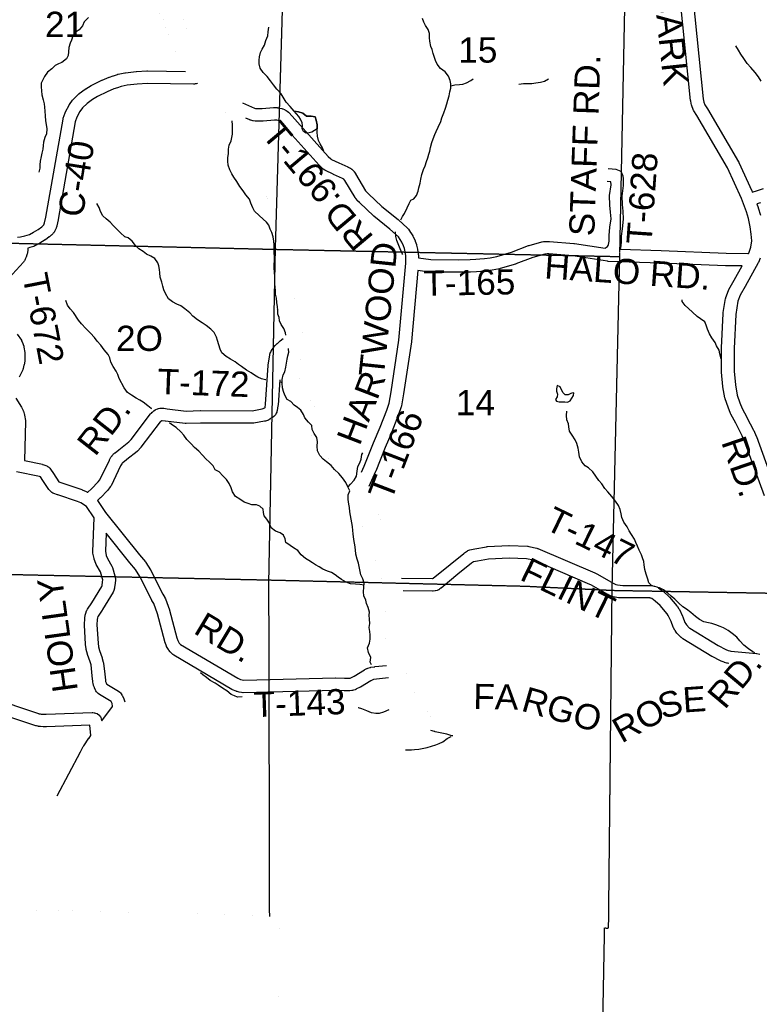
# Model space of a CAD drawing. Header units: feet. Extents: x 0 to 202804, y -79218 to 133300.
# Tile 5 of 27: x 103028 to 114774, y -22221 to -6583. Entities that reach past the tile are written whole.
import ezdxf
from ezdxf.enums import TextEntityAlignment as Align

# ---------------------------------------------------------------- set-up
doc = ezdxf.new("R2010")
doc.units = ezdxf.units.FT
doc.header["$MEASUREMENT"] = 0
doc.linetypes.add('HIDDEN2', pattern=[0.1875, 0.125, -0.0625])
doc.linetypes.add('PHANTOM', pattern=[2.5, 1.25, -0.25, 0.25, -0.25, 0.25, -0.25])
for name, color, linetype in [('COUNTY-LINE', 5, 'PHANTOM'), ('COUNTY-RD', 7, 'Continuous'), ('CR-TEXT', 7, 'Continuous'), ('SECTION', 8, 'HIDDEN2'), ('SECTION-TEXT', 8, 'Continuous'), ('STATE-FEDERAL', 2, 'Continuous'), ('TR-TEXT', 6, 'Continuous'), ('TWP-RD', 6, 'Continuous'), ('WATERWAY', 14, 'Continuous')]:
    doc.layers.add(name, color=color, linetype=linetype)
doc.styles.add('Arial', font='arial.ttf')

msp = doc.modelspace()

# ---------------------------------------------------------------- linework, layer by layer
at = {"layer": 'COUNTY-LINE', "const_width": 0.04, "flags": 128}
msp.add_lwpolyline([(106529, -79218), (106545, -78322), (106564, -75507), (106589, -72683), (106611, -70056), (106637, -68682), (106637, -68682), (106668, -61424), (106751, -55677), (106746, -52992), (106746, -52992), (106740, -50291), (106763, -46897), (106776, -45309), (106782, -44452), (106813, -42229), (106813, -42229), (106870, -38147), (107028, -28326), (107098, -23864), (107158, -20816), (107158, -20816), (103677, -20732), (98023, -20644), (93922, -20609), (91364, -20528), (91407, -18005), (91453, -15923), (91453, -15923), (91486, -14450), (91486, -14450), (91547, -11656), (91655, -6746), (91718, -1435), (91748, 816), (91744, 3522), (91762, 6018), (91817, 10612)], dxfattribs=at)
at = {"layer": 'COUNTY-RD'}
for points in [[(113701, -7947), (113699, -7940), (113686, -7876), (113685, -7868), (113684, -7866), (113481, -5878), (113465, -5769), (113438, -5687), (113361, -5459), (113331, -5399), (113330, -5395), (113324, -5379), (113305, -5305), (113303, -5288), (113302, -5285), (113299, -5231), (113299, -5226), (113299, -5215), (113307, -5149), (113307, -5147), (113308, -5143), (113206, -5142)], [(113680, -5856), (113883, -7841), (113893, -7893), (113908, -7933), (113949, -7998), (113951, -8001), (113951, -8001), (114446, -8839), (114447, -8840), (114451, -8849), (114656, -9303)], [(102993, -10036), (103039, -10034), (103109, -10017), (103183, -9995), (103247, -9960), (103322, -9914), (103377, -9874), (103397, -9857), (103410, -9844), (103418, -9823), (103421, -9812), (103442, -9719), (103716, -8164), (103718, -8157), (103720, -8149), (103750, -8061), (103756, -8049), (103756, -8047), (103811, -7941), (103813, -7937), (103818, -7929), (103868, -7859), (103872, -7856), (103880, -7845), (103963, -7765), (103970, -7760), (103972, -7757), (104067, -7686), (104075, -7681), (104076, -7681), (104164, -7628), (104165, -7627), (104171, -7624), (104330, -7546), (104331, -7546), (104336, -7544), (104449, -7497), (104450, -7496), (104454, -7495), (104513, -7474), (104514, -7474), (104515, -7473), (104580, -7452), (104586, -7451), (104591, -7449), (104697, -7427), (104704, -7426), (104706, -7425), (104875, -7406), (104880, -7406), (104881, -7406), (105049, -7396), (105055, -7396), (105056, -7396), (105662, -7405)], [(105853, -7594), (105845, -7598), (105829, -7602), (105820, -7603), (105816, -7604), (105802, -7606), (105790, -7607), (105788, -7607), (105057, -7596), (104895, -7605), (104733, -7624), (104637, -7644), (104579, -7663), (104523, -7682), (104415, -7727), (104263, -7802), (104183, -7850), (104097, -7914), (104026, -7983), (103985, -8040), (103937, -8133), (103911, -8206), (103638, -9756), (103638, -9757), (103637, -9760), (103616, -9857), (103615, -9859), (103615, -9861), (103610, -9881), (103607, -9888), (103606, -9892), (103593, -9925), (103588, -9935), (103588, -9936), (103581, -9948), (103580, -9950), (103572, -9961), (103564, -9972), (103560, -9976), (103554, -9983), (103534, -10003), (103531, -10004), (103530, -10006), (103504, -10028), (103499, -10032), (103497, -10034), (103437, -10078), (103431, -10081), (103431, -10082), (103350, -10131), (103348, -10133), (103346, -10134), (103269, -10176), (103268, -10176), (103250, -10184), (103187, -10203)], [(114593, -10295), (114605, -10296), (114606, -10294), (114638, -10196), (114654, -10095), (114647, -9992), (114628, -9871), (114604, -9741), (114569, -9633), (114491, -9425), (114271, -8936), (113780, -8104), (113733, -8032), (113731, -8028), (113724, -8012), (113703, -7954), (113701, -7947)], [(114796, -9490), (114735, -9507), (114757, -9566), (114757, -9567), (114758, -9570), (114796, -9686)], [(114790, -10372), (114760, -10438), (114757, -10444), (114757, -10445), (114552, -10819), (114550, -10821), (114550, -10821), (114470, -10959), (114436, -11055), (114399, -11264), (114376, -11804), (114374, -12166)], [(114857, -14144), (114541, -13276), (114504, -13192), (114401, -12991), (114323, -12849), (114323, -12848), (114317, -12836), (114280, -12736), (114280, -12735), (114279, -12735), (114233, -12607), (114232, -12599), (114229, -12591), (114197, -12417), (114196, -12410), (114195, -12408), (114174, -12180), (114174, -12170), (114174, -12170), (114176, -11801), (114176, -11801), (114176, -11801), (114176, -11801), (114176, -11801), (114176, -11797), (114200, -11249), (114200, -11247), (114201, -11236), (114240, -11012), (114243, -11004), (114245, -10996), (114285, -10883), (114293, -10867), (114293, -10867), (114377, -10722), (114502, -10494)], [(114374, -12166), (114394, -12385), (114424, -12547), (114467, -12666), (114502, -12759), (114577, -12896), (114577, -12896), (114578, -12899), (114683, -13104), (114683, -13104), (114686, -13109), (114725, -13199), (114726, -13201), (114728, -13205), (115044, -14074), (115244, -14555)]]:
    msp.add_lwpolyline(points, dxfattribs=at)
at = {"layer": 'SECTION'}
for points in [[(106998, -20828), (106986, -15467), (106986, -15467), (107036, -12924), (107059, -11764), (107090, -10228), (107090, -10228), (107246, -4924), (107246, -4924), (107353, 29), (107410, 1557), (107458, 5774), (107458, 5774), (107521, 10424)], [(111982, -37143), (112114, -31732), (112216, -26428), (112318, -21009), (112381, -21010), (112437, -15648), (112560, -10285), (112667, -4990), (112759, 336), (112689, 1157), (112688, 1109), (112768, 5601), (112768, 5601), (112876, 10394)], [(101714, -10105), (107086, -10230), (107086, -10230), (112559, -10345)], [(96384, -15243), (101644, -15367), (101644, -15367), (106974, -15481), (106974, -15481), (111069, -15580), (111069, -15580), (112443, -15646), (117822, -15741), (117941, -15744)]]:
    msp.add_lwpolyline(points, dxfattribs=at)
at = {"layer": 'STATE-FEDERAL', "color": 2, "linetype": 'Continuous', "const_width": 0.05}
for points in [[(105662, -7405), (105600, -7340), (105426, -6924), (105299, -6559), (104511, -5329), (104266, -4942), (104133, -4768), (103971, -4618)], [(106565, -7904), (106532, -7754), (106015, -7340), (105855, -7173), (105706, -6817), (105571, -6427), (104764, -5167), (104663, -5008)], [(107213, -11648), (107215, -11502), (107092, -11126), (107075, -10761), (107061, -10444), (107052, -10222), (107009, -10079), (106910, -9837), (106486, -9307), (106281, -8925), (106295, -8640), (106337, -8272), (106262, -7921), (105853, -7594)], [(108454, -13772), (108429, -13724), (107862, -12947), (107690, -12712), (107531, -12450), (107426, -12162), (107511, -11931), (107513, -11663), (107515, -11456), (107390, -11071), (107375, -10747), (107361, -10431), (107350, -10172), (107292, -9979), (107171, -9683), (106738, -9141), (106585, -8857), (106595, -8664), (106641, -8256), (106617, -8146)], [(108853, -16838), (108827, -15759), (108797, -15514), (108658, -15119), (108476, -14623), (108295, -14117), (108173, -13883), (107620, -13124), (107441, -12878), (107260, -12581), (107159, -12305)], [(109092, -15453), (109091, -15445), (108940, -15017), (108758, -14521), (108571, -13997), (108571, -13997)], [(109556, -17658), (109329, -17330), (109202, -17116), (109153, -16842), (109126, -15737), (109116, -15653)]]:
    msp.add_lwpolyline(points, dxfattribs=at)
at = {"layer": 'TWP-RD'}
for points in [[(106565, -7904), (106755, -7989), (106773, -7993), (106791, -7996), (106878, -7995), (107059, -7978), (107068, -7977), (107069, -7977), (107088, -7978), (107088, -7978), (107088, -7978), (107089, -7978), (107089, -7978), (107097, -7978), (107123, -7980), (107124, -7981), (107129, -7981), (107147, -7984), (107150, -7985), (107156, -7986), (107192, -7995), (107202, -7999), (107207, -8000), (107234, -8012), (107240, -8015), (107241, -8015), (107259, -8025), (107261, -8026), (107275, -8036), (107297, -8054), (107302, -8059), (107309, -8065), (107928, -8757), (107968, -8795), (107978, -8802), (108094, -8859), (108237, -8920), (108241, -8923), (108242, -8923), (108277, -8941), (108281, -8943), (108287, -8947), (108299, -8955), (108303, -8959), (108318, -8971), (108331, -8986), (108339, -8997), (108341, -8998), (108360, -9028), (108363, -9032), (108363, -9032), (108522, -9300), (108543, -9324), (108567, -9350), (108780, -9550), (109037, -9755), (109039, -9757), (109042, -9760), (109187, -9893), (109196, -9905), (109201, -9909), (109237, -9962), (109242, -9968), (109242, -9969), (109242, -9969), (109242, -9969), (109242, -9969), (109271, -10018), (109271, -10019), (109276, -10027), (109307, -10095), (109307, -10097), (109310, -10102), (109328, -10153), (109329, -10158), (109332, -10164), (109346, -10226), (109347, -10231), (109348, -10234)], [(106885, -8195), (106885, -8195), (106785, -8196), (106783, -8196), (106766, -8195), (106736, -8190), (106734, -8189), (106730, -8189), (106700, -8181), (106688, -8177), (106682, -8175), (106617, -8146)], [(108454, -13772), (108498, -13677), (108645, -13305), (108646, -13303), (108646, -13302), (108752, -13056), (108858, -12784), (108898, -12674), (108929, -12495), (109051, -11673), (109160, -10451), (109160, -10329), (109151, -10268), (109138, -10216), (109123, -10175), (109096, -10115), (109071, -10073), (109043, -10032), (108909, -9909), (108652, -9704), (108650, -9702), (108646, -9699), (108428, -9493), (108426, -9491), (108424, -9489), (108395, -9459), (108394, -9457), (108392, -9455), (108364, -9423), (108355, -9410), (108354, -9409), (108192, -9136), (108178, -9115), (108154, -9103), (108013, -9041), (108009, -9039), (108009, -9039), (107884, -8979), (107878, -8975), (107873, -8972), (107850, -8957), (107848, -8955), (107836, -8945), (107787, -8898), (107784, -8895), (107782, -8893), (107165, -8204), (107156, -8197), (107150, -8193), (107134, -8187), (107111, -8181), (107101, -8179), (107083, -8178), (107072, -8177), (106893, -8194), (106885, -8195)], [(112567, -10227), (112573, -10214), (112588, -10118), (112588, -10022), (112601, -9904), (112620, -9752), (112611, -9623), (112601, -9519), (112598, -9386), (112619, -9216), (112617, -9108), (112610, -9068), (112579, -8994), (112500, -8964), (112374, -8953)], [(112328, -10213), (112334, -10209), (112361, -10187), (112373, -10169), (112380, -10155), (112388, -10102), (112388, -10011), (112403, -9880), (112419, -9747), (112412, -9639), (112402, -9531), (112397, -9376), (112419, -9205), (112418, -9157), (112356, -9152)], [(114656, -9303), (114663, -9320), (114744, -9296), (114843, -9266)], [(110003, -10395), (110181, -10394), (110270, -10389), (110337, -10384), (110408, -10377), (110498, -10363), (110608, -10344), (110841, -10275), (111109, -10172), (111113, -10171), (111118, -10169), (111319, -10113), (111325, -10112), (111328, -10111), (111347, -10108), (111356, -10107), (111358, -10106), (111397, -10104), (111403, -10104), (111405, -10104), (111437, -10105), (111437, -10105), (111443, -10105), (111831, -10136), (111832, -10136), (111839, -10137), (112327, -10214)], [(103187, -10203), (103164, -10210), (103161, -10210), (103158, -10211), (103158, -10211), (103158, -10223), (103158, -10228), (103156, -10248), (103144, -10308), (103142, -10313), (103141, -10318), (103129, -10357), (103127, -10361), (103127, -10363), (103117, -10389), (103110, -10402), (103104, -10411), (103096, -10423), (103094, -10425), (103089, -10432), (102853, -10686)], [(109348, -10234), (109359, -10307), (109360, -10322), (109360, -10322), (109360, -10368), (109559, -10393), (110003, -10395)], [(114502, -10494), (114242, -10491), (114242, -10491), (114240, -10491), (113207, -10448), (112374, -10423), (112373, -10422), (112361, -10421), (111811, -10335), (111430, -10304), (111405, -10304), (111376, -10306), (111368, -10307), (111176, -10360), (110909, -10463), (110907, -10464), (110902, -10466), (110659, -10537), (110652, -10538), (110648, -10540), (110531, -10560), (110530, -10560), (110530, -10560), (110437, -10575), (110433, -10575), (110432, -10575), (110357, -10583), (110353, -10583), (110353, -10584), (110282, -10588), (110281, -10588), (110281, -10588), (110190, -10594)], [(112567, -10228), (113214, -10248), (113214, -10248), (113215, -10248), (114246, -10291), (114593, -10295)], [(110190, -10594), (110185, -10594), (110185, -10594), (110185, -10594), (110185, -10594), (110185, -10594), (110005, -10595), (110004, -10595), (110004, -10595), (109880, -10595), (109880, -10595), (109880, -10595), (109552, -10593), (109552, -10593), (109552, -10593), (109552, -10593), (109552, -10593), (109540, -10593), (109350, -10568), (109250, -11694), (109250, -11695), (109250, -11700), (109126, -12526), (109126, -12526), (109126, -12528), (109093, -12716), (109090, -12724), (109089, -12733), (109046, -12853), (109045, -12855), (109045, -12856), (108938, -13130), (108937, -13132), (108937, -13133), (108830, -13380), (108683, -13753), (108681, -13757), (108681, -13758), (108571, -13997)], [(102987, -11577), (103055, -11675), (103059, -11682)], [(103059, -11682), (103067, -11699), (103091, -11767), (103092, -11775), (103095, -11782), (103111, -11871), (103112, -11888), (103112, -11891), (103110, -11991), (103110, -11992), (103108, -12008), (103097, -12064), (103097, -12065), (103096, -12068), (103083, -12124), (103077, -12138), (103076, -12144), (103020, -12261)], [(105255, -12754), (105279, -12752), (105280, -12752), (105292, -12752), (105292, -12752), (105303, -12753), (105316, -12754), (105316, -12754), (105318, -12755), (105369, -12763), (105673, -12799), (105894, -12792), (105897, -12792), (105897, -12792), (106719, -12793), (106877, -12765), (106893, -12760), (106904, -12755), (106919, -12746), (106924, -12741), (106932, -12688), (106974, -12075), (106975, -12074), (106975, -12067), (107000, -11909), (107002, -11904), (107003, -11896), (107008, -11878), (107013, -11865), (107014, -11862), (107021, -11848), (107024, -11842), (107027, -11838), (107051, -11800), (107052, -11799), (107058, -11790), (107083, -11760), (107087, -11757), (107091, -11752), (107119, -11725), (107119, -11725), (107120, -11724), (107153, -11693), (107160, -11688), (107162, -11686), (107213, -11648)], [(107159, -12305), (107132, -12707), (107131, -12708), (107130, -12716), (107119, -12790), (107113, -12805), (107111, -12815), (107103, -12834), (107098, -12843), (107088, -12857), (107074, -12874), (107069, -12878), (107064, -12884), (107045, -12901), (107028, -12914), (107028, -12914), (107028, -12914), (107028, -12914), (107028, -12914), (107003, -12928), (107003, -12928), (107000, -12930), (106979, -12941), (106978, -12942), (106961, -12949), (106930, -12958), (106923, -12959), (106918, -12961), (106745, -12992), (106728, -12993), (106728, -12993), (105899, -12992), (105671, -12999), (105668, -12999), (105656, -12998), (105343, -12961), (105342, -12961), (105339, -12961), (105288, -12952), (105288, -12952), (105280, -12956)], [(102969, -12594), (103056, -12736), (103058, -12739), (103062, -12747), (103083, -12792), (103083, -12794), (103087, -12802), (103101, -12845), (103103, -12856), (103106, -12864), (103118, -12950), (103119, -12963), (103119, -12966), (103102, -13584), (103388, -13645), (103392, -13646), (103396, -13647), (103428, -13657), (103441, -13662), (103444, -13663), (103457, -13669), (103462, -13672), (103472, -13679), (103483, -13687), (103486, -13690), (103494, -13696), (103505, -13708), (103516, -13722), (103519, -13724), (103563, -13792), (103651, -13925), (103696, -13940), (104014, -14047), (104018, -14049), (104020, -14050), (104084, -14076), (104096, -14082), (104102, -14086), (104108, -14089), (104169, -14033), (104275, -13925), (104303, -13890), (104452, -13580), (104455, -13573), (104455, -13573), (104455, -13573), (104455, -13573), (104455, -13573), (104477, -13534), (104477, -13534), (104482, -13526), (104495, -13509), (104496, -13507), (104501, -13501), (104513, -13487), (104520, -13481), (104525, -13475), (104541, -13463), (104542, -13462), (104542, -13462), (104603, -13414), (104761, -13288), (104797, -13249), (105107, -12843), (105112, -12838), (105119, -12830), (105132, -12817), (105134, -12816), (105135, -12815), (105147, -12804), (105159, -12796), (105160, -12795), (105180, -12782), (105183, -12781), (105192, -12776), (105215, -12766), (105220, -12765), (105231, -12760), (105255, -12754)], [(105280, -12956), (105272, -12961), (105267, -12965), (105261, -12971), (104953, -13374), (104951, -13376), (104947, -13381), (104903, -13429), (104896, -13435), (104892, -13439), (104727, -13571), (104726, -13572), (104726, -13572), (104665, -13619), (104658, -13625), (104655, -13628), (104648, -13638), (104630, -13669), (104478, -13986), (104475, -13993), (104466, -14005), (104428, -14053), (104425, -14056), (104421, -14061), (104311, -14175), (104308, -14177), (104306, -14179), (104262, -14219), (104393, -14408), (104933, -15085), (105024, -15195), (105031, -15204), (105032, -15205), (105106, -15322), (105108, -15325), (105110, -15330), (105302, -15709), (105334, -15762), (105335, -15763), (105342, -15779), (105406, -15954), (105407, -15958), (105409, -15963), (105525, -16403), (105539, -16445), (105561, -16484), (105572, -16498), (105584, -16509), (106491, -17044), (106535, -17062), (106559, -17068), (106559, -17068), (106585, -17074), (108041, -17036), (108044, -17036), (108047, -17036), (108188, -17040), (108259, -17040), (108278, -17039), (108285, -17037), (108338, -17009), (108502, -16910), (108504, -16908), (108510, -16905), (108542, -16890), (108544, -16889), (108556, -16884), (108592, -16872), (108599, -16871), (108605, -16869), (108661, -16859), (108666, -16859), (108668, -16858), (108853, -16838)], [(104068, -16044), (104069, -16039), (104076, -16007), (104082, -15992), (104083, -15987), (104096, -15961), (104099, -15954), (104105, -15946), (104175, -15847), (104333, -15584), (104338, -15568), (104345, -15511), (104348, -15482), (104345, -15464), (104313, -15353), (104243, -15235), (104243, -15234), (104235, -15218), (104212, -15152), (104210, -15145), (104208, -15139), (104190, -15054), (104188, -15034), (104188, -15029), (104211, -14497), (104087, -14317), (103998, -14257), (103947, -14236), (103631, -14129), (103631, -14129), (103630, -14129), (103572, -14109), (103555, -14101), (103554, -14101), (103537, -14090), (103537, -14090), (103537, -14090), (103536, -14090), (103536, -14090), (103516, -14074), (103510, -14068), (103504, -14061), (103501, -14058), (103496, -14051), (103493, -14046), (103492, -14046), (103396, -13903), (103395, -13902), (103395, -13902), (103358, -13844), (103342, -13840), (102979, -13762)], [(108044, -17236), (106577, -17274), (106574, -17274), (106552, -17271), (106514, -17263), (106513, -17263), (106513, -17263), (106482, -17255), (106472, -17251), (106466, -17250), (106408, -17226), (106396, -17220), (106395, -17220), (105474, -16677), (105474, -16676), (105459, -16666), (105431, -16641), (105422, -16630), (105416, -16625), (105396, -16597), (105390, -16588), (105390, -16588), (105360, -16536), (105360, -16536), (105360, -16536), (105360, -16536), (105360, -16535), (105352, -16517), (105334, -16463), (105334, -16460), (105332, -16457), (105217, -16018), (105158, -15857), (105129, -15809), (105128, -15807), (105125, -15802), (104934, -15425), (104866, -15318), (104779, -15212), (104778, -15211), (104777, -15210), (104401, -14739), (104388, -15025), (104402, -15091), (104420, -15142), (104491, -15262), (104492, -15263), (104501, -15285), (104538, -15415), (104539, -15421), (104541, -15425), (104547, -15460), (104548, -15478), (104548, -15486), (104544, -15530), (104544, -15531), (104544, -15535), (104535, -15600), (104534, -15604), (104533, -15613), (104523, -15649), (104513, -15674), (104512, -15675), (104344, -15953), (104344, -15954), (104340, -15960), (104273, -16055), (104268, -16064), (104264, -16082), (104259, -16110), (104255, -16193), (104274, -16488), (104280, -16542), (104297, -16602), (104338, -16719), (104339, -16723), (104340, -16727), (104356, -16787), (104358, -16797), (104359, -16802), (104378, -16980), (104378, -16980), (104378, -16980), (104388, -17071), (104391, -17096), (104399, -17115), (104407, -17134), (104410, -17137), (104596, -17247), (104596, -17248), (104617, -17264), (104629, -17276), (104639, -17290), (104641, -17291), (104650, -17306), (104652, -17310), (104655, -17315), (104680, -17364), (104681, -17369), (104688, -17387), (104695, -17415)], [(109092, -15453), (109585, -15459), (109590, -15459), (109595, -15455), (109863, -15237), (110081, -15059), (110089, -15053), (110090, -15052), (110142, -15018), (110147, -15016), (110175, -15005), (110255, -14987), (110258, -14987)], [(110258, -14987), (110259, -14986), (110442, -14953), (110454, -14952), (110455, -14951), (110797, -14936), (110801, -14936), (110804, -14936), (111094, -14945), (111096, -14946), (111113, -14948), (111239, -14976), (111250, -14981), (111256, -14982), (112160, -15368), (112160, -15368), (112182, -15377), (112192, -15382), (112192, -15382), (112192, -15382), (112192, -15383), (112192, -15383), (112464, -15538), (112498, -15552), (112524, -15559), (112562, -15565), (112606, -15568), (113039, -15568), (113039, -15568), (113049, -15569), (113070, -15571), (113073, -15572), (113084, -15573), (113104, -15578), (113109, -15580), (113112, -15580), (113148, -15593), (113166, -15601), (113175, -15607), (113244, -15658), (113246, -15660), (113252, -15664), (113339, -15744), (113344, -15749), (113349, -15753), (113467, -15894), (113472, -15901), (113473, -15902), (113498, -15938), (113502, -15944), (113505, -15951), (113557, -16056), (113557, -16058), (113561, -16065), (113594, -16155), (113607, -16180), (113616, -16193), (113662, -16242), (113670, -16248), (114119, -16523), (114242, -16585), (114282, -16600), (114308, -16607), (114324, -16610), (114729, -16651), (114731, -16651), (114737, -16652), (114781, -16660)], [(114293, -16808), (114268, -16803), (114264, -16802), (114258, -16801), (114223, -16791), (114218, -16789), (114215, -16788), (114167, -16770), (114158, -16766), (114157, -16766), (114025, -16699), (114020, -16697), (114018, -16695), (113562, -16416), (113562, -16416), (113556, -16412), (113537, -16398), (113533, -16394), (113523, -16386), (113465, -16325), (113456, -16313), (113454, -16311), (113437, -16286), (113434, -16281), (113432, -16278), (113414, -16243), (113413, -16241), (113408, -16231), (113375, -16139), (113329, -16045), (113311, -16019), (113200, -15887), (113121, -15816), (113069, -15777), (113052, -15771), (113043, -15769), (113034, -15768), (112603, -15768), (112603, -15768), (112597, -15768), (112545, -15764), (112544, -15764), (112536, -15763), (112487, -15756), (112483, -15754), (112475, -15753), (112438, -15743), (112431, -15740), (112428, -15739), (112382, -15721), (112370, -15715), (112370, -15715), (112370, -15715), (112370, -15715), (112370, -15715), (112098, -15559), (112082, -15552), (112082, -15552), (111186, -15169), (111078, -15145), (110801, -15136), (110471, -15151), (110297, -15182), (110236, -15196), (110203, -15217), (109989, -15392), (109720, -15611), (109719, -15612), (109718, -15613), (109702, -15625), (109696, -15629), (109695, -15630), (109684, -15637), (109680, -15639), (109668, -15645), (109657, -15650), (109634, -15654), (109625, -15657), (109593, -15659), (109587, -15659), (109585, -15659), (109116, -15653)], [(102546, -17343), (103327, -17604), (103334, -17606), (103353, -17609), (103370, -17612), (103410, -17613), (103450, -17614), (104179, -17588), (104182, -17588), (104190, -17589), (104208, -17590), (104217, -17591), (104233, -17596), (104253, -17600), (104259, -17603), (104266, -17607), (104287, -17623), (104291, -17627), (104307, -17648), (104310, -17652), (104315, -17663), (104316, -17668), (104324, -17687), (104331, -17720), (104501, -17492), (104501, -17477), (104498, -17454), (104496, -17443), (104479, -17410), (104296, -17302), (104295, -17301), (104274, -17285), (104250, -17259), (104236, -17240), (104231, -17230), (104215, -17193), (104215, -17193), (104214, -17191), (104201, -17159), (104199, -17147), (104195, -17135), (104190, -17096), (104189, -17094), (104189, -17094), (104180, -17002), (104180, -17002), (104161, -16831), (104148, -16781), (104107, -16664), (104107, -16662), (104106, -16659), (104086, -16588), (104084, -16578), (104083, -16573), (104075, -16509), (104075, -16504), (104075, -16503), (104056, -16201), (104055, -16194), (104055, -16190), (104060, -16095), (104060, -16094), (104061, -16084), (104067, -16047), (104068, -16044)], [(108883, -17036), (108693, -17056), (108647, -17065), (108624, -17072), (108602, -17083), (108439, -17182), (108437, -17183), (108433, -17186), (108369, -17218), (108367, -17219), (108354, -17225), (108328, -17233), (108311, -17236), (108305, -17237), (108270, -17240), (108263, -17240), (108262, -17240), (108186, -17240), (108186, -17240), (108183, -17240), (108044, -17236)], [(103625, -18912), (103991, -18213), (103991, -18213), (103991, -18213), (104038, -18125), (104040, -18121), (104044, -18115), (104127, -17995), (104127, -17994), (104129, -17992), (104159, -17951), (104140, -17790), (103455, -17814), (103451, -17814), (103451, -17814), (103407, -17813), (103407, -17813), (103407, -17813), (103407, -17813), (103407, -17813), (103403, -17813), (103357, -17811), (103356, -17811), (103347, -17810), (103323, -17807), (103322, -17807), (103319, -17806), (103293, -17801), (103289, -17800), (103283, -17799), (103269, -17795), (103267, -17794), (103266, -17794), (102483, -17533)], [(109906, -17958), (109902, -17956), (109893, -17955), (109810, -17931), (109629, -17893), (109623, -17891), (109617, -17890), (109557, -17870)]]:
    msp.add_lwpolyline(points, dxfattribs=at)
at = {"layer": 'WATERWAY'}
for points in [[(104119, -6548), (104054, -6619), (104023, -6682), (103972, -6745), (103907, -6788), (103873, -6840), (103850, -6907), (103829, -6957), (103810, -7023), (103803, -7096), (103796, -7154), (103773, -7206), (103699, -7263), (103646, -7282), (103592, -7313), (103539, -7362), (103470, -7419), (103424, -7486), (103393, -7536), (103368, -7591), (103369, -7651), (103376, -7711), (103379, -7777), (103400, -7857), (103419, -7922), (103420, -7974), (103425, -8038), (103434, -8108), (103437, -8192), (103448, -8246), (103461, -8316), (103452, -8398), (103427, -8453), (103406, -8531), (103399, -8581), (103394, -8640), (103382, -8702), (103369, -8758), (103354, -8830), (103347, -8889), (103346, -8939), (103331, -9003)], [(109079, -9764), (109108, -9711), (109137, -9660), (109184, -9571), (109215, -9503), (109238, -9450), (109290, -9430), (109331, -9377), (109354, -9309), (109366, -9254), (109387, -9182), (109398, -9118), (109416, -9043), (109439, -8965), (109466, -8906), (109489, -8838), (109511, -8776), (109528, -8719), (109543, -8669), (109554, -8615), (109573, -8532), (109596, -8474), (109621, -8409), (109644, -8357), (109672, -8289), (109714, -8198), (109733, -8143), (109764, -8063), (109791, -7988), (109814, -7920), (109829, -7862), (109848, -7795), (109861, -7729), (109873, -7671), (109877, -7601), (109877, -7601), (109865, -7547), (109840, -7481), (109783, -7410), (109710, -7359), (109657, -7289), (109634, -7234), (109615, -7182), (109596, -7118), (109579, -7058), (109558, -7007), (109541, -6927), (109536, -6869), (109535, -6803), (109514, -6739), (109475, -6673), (109449, -6620), (109426, -6564)], [(107866, -8688), (107860, -8676), (107837, -8616), (107800, -8554), (107773, -8503), (107758, -8435), (107751, -8369), (107750, -8317), (107753, -8255), (107738, -8179), (107720, -8127), (107657, -8116), (107583, -8115), (107522, -8068), (107454, -8045), (107388, -8038), (107323, -7963), (107258, -7894), (107227, -7840), (107180, -7761), (107110, -7688), (107057, -7618), (107010, -7557), (106957, -7486), (106894, -7424), (106845, -7353), (106830, -7283), (106831, -7225), (106837, -7175), (106854, -7105), (106879, -7050), (106916, -6987), (106939, -6913), (106968, -6839), (106975, -6774), (106986, -6702)], [(114804, -7559), (114762, -7489), (114709, -7423), (114641, -7344), (114580, -7278), (114531, -7200), (114479, -7131), (114442, -7065), (114400, -7001)], [(109875, -7632), (109940, -7616), (110014, -7611), (110068, -7606), (110125, -7587), (110191, -7548), (110232, -7522)], [(110955, -7605), (111027, -7598), (111161, -7597), (111225, -7587), (111297, -7574), (111362, -7560), (111426, -7523)], [(107750, -8317), (107667, -8370), (107625, -8379), (107577, -8386), (107537, -8360), (107514, -8316), (107519, -8266), (107515, -8222), (107488, -8165), (107459, -8121), (107388, -8038)], [(107388, -8038), (107454, -8045), (107522, -8068), (107583, -8115), (107657, -8116), (107720, -8127), (107738, -8179), (107753, -8255), (107750, -8317)], [(107255, -11593), (107248, -11555), (107223, -11487), (107182, -11423), (107153, -11368), (107148, -11314), (107129, -11258), (107127, -11196), (107120, -11144), (107113, -11076), (107104, -11006), (107093, -10940), (107088, -10884), (107083, -10830), (107078, -10778), (107079, -10714), (107079, -10660), (107076, -10600), (107071, -10526), (107070, -10468), (107075, -10416), (107074, -10356), (107071, -10279), (107070, -10227), (107067, -10157), (107062, -10101), (107053, -10033), (107034, -9964), (107007, -9908), (106982, -9848), (106948, -9797), (106897, -9749), (106830, -9694), (106755, -9627), (106730, -9570), (106701, -9496), (106680, -9434), (106621, -9365), (106576, -9302), (106525, -9230), (106476, -9153), (106427, -9083), (106396, -9030), (106365, -8970), (106338, -8893), (106331, -8831), (106336, -8778), (106343, -8706), (106344, -8638), (106353, -8576), (106384, -8507), (106384, -8507), (106399, -8453), (106410, -8401), (106407, -8331), (106406, -8259), (106401, -8191)], [(106937, -12303), (106933, -12302), (106868, -12285), (106812, -12260), (106758, -12229), (106703, -12191), (106630, -12150), (106553, -12093), (106503, -12060), (106448, -12019), (106377, -11974), (106305, -11931), (106240, -11872), (106211, -11818), (106192, -11746), (106169, -11681), (106152, -11625), (106115, -11549), (106062, -11498), (105991, -11439), (105927, -11400), (105854, -11351), (105777, -11294), (105730, -11241), (105653, -11178), (105586, -11128), (105526, -11101), (105455, -11064), (105390, -11015), (105345, -10930), (105318, -10872), (105301, -10818), (105286, -10750), (105261, -10675), (105252, -10605), (105249, -10553), (105239, -10495), (105220, -10443), (105175, -10378), (105108, -10341), (105042, -10307), (104987, -10266), (104918, -10221), (104865, -10168), (104814, -10103), (104750, -10049), (104697, -10030), (104630, -9969), (104567, -9904), (104516, -9855), (104466, -9801), (104401, -9744), (104346, -9701), (104309, -9631), (104292, -9568), (104253, -9502)], [(109111, -10313), (109103, -10298), (109070, -10222), (109038, -10142), (109018, -10091), (109001, -10029), (108994, -9957), (108995, -9951)], [(105129, -12765), (105118, -12756), (105063, -12716), (104988, -12657), (104936, -12626), (104879, -12593), (104803, -12548), (104738, -12503), (104685, -12429), (104609, -12282), (104584, -12221), (104561, -12167), (104510, -12094), (104475, -12020), (104460, -11954), (104431, -11901), (104372, -11827), (104314, -11754), (104259, -11687), (104217, -11633), (104150, -11564), (104076, -11489), (104011, -11416), (103962, -11353), (103880, -11234), (103827, -11173), (103789, -11119), (103758, -11045)], [(114166, -11963), (114162, -11948), (114149, -11890), (114139, -11830), (114094, -11762), (114072, -11710), (114021, -11636), (113984, -11575), (113954, -11499), (113929, -11433), (113909, -11381), (113842, -11333), (113788, -11298), (113714, -11230), (113651, -11169), (113597, -11123), (113548, -11061), (113547, -11030)], [(108615, -16830), (108593, -16787), (108607, -16711), (108570, -16634), (108553, -16562), (108582, -16487), (108593, -16421), (108592, -16355), (108591, -16301), (108576, -16235), (108591, -16173), (108584, -16105), (108580, -16043), (108581, -15991), (108560, -15921), (108537, -15857), (108526, -15805), (108493, -15736), (108490, -15668), (108495, -15595), (108500, -15531), (108477, -15465), (108448, -15402), (108433, -15346), (108422, -15292), (108409, -15214), (108390, -15150), (108369, -15071), (108362, -15005), (108349, -14925), (108342, -14873), (108331, -14799), (108324, -14747), (108321, -14695), (108321, -14695), (108314, -14635), (108304, -14575), (108291, -14517), (108280, -14459), (108273, -14399), (108264, -14333), (108253, -14279), (108244, -14205), (108243, -14131), (108270, -14067), (108241, -14003), (108210, -13935), (108155, -13858), (108094, -13791), (108029, -13728), (107972, -13665), (107901, -13604), (107850, -13564), (107793, -13505), (107758, -13433), (107751, -13359), (107756, -13289), (107745, -13217), (107706, -13154), (107671, -13094), (107668, -13028), (107613, -12977), (107556, -12908), (107533, -12854), (107492, -12787), (107440, -12741), (107387, -12706), (107334, -12649), (107278, -12615), (107241, -12548), (107216, -12490), (107203, -12428), (107196, -12354), (107195, -12300), (107214, -12226), (107239, -12175), (107256, -12103), (107263, -12039), (107274, -11977), (107289, -11920), (107301, -11866), (107298, -11814), (107297, -11808)], [(107196, -12350), (107169, -12341)], [(111799, -12515), (111781, -12519), (111737, -12541), (111693, -12542), (111657, -12510), (111632, -12462), (111610, -12412), (111566, -12394), (111552, -12445), (111556, -12485), (111567, -12533), (111565, -12575), (111538, -12617)], [(111538, -12617), (111554, -12643), (111598, -12655), (111640, -12654), (111688, -12652), (111728, -12658), (111772, -12637), (111795, -12593), (111823, -12551), (111827, -12509), (111799, -12515)], [(113060, -15569), (113020, -15525), (113005, -15467), (112979, -15389), (112958, -15316), (112946, -15242), (112939, -15187), (112921, -15132), (112904, -15080), (112866, -15006), (112841, -14946), (112815, -14888), (112790, -14836), (112744, -14760), (112707, -14699), (112675, -14637), (112622, -14563), (112591, -14491), (112579, -14429), (112564, -14361), (112538, -14299), (112493, -14230), (112432, -14154), (112370, -14082), (112321, -14027), (112271, -13957), (112224, -13903), (112180, -13834), (112129, -13762), (112059, -13702), (112008, -13667), (111956, -13603), (111919, -13527), (111907, -13453), (111900, -13389), (111877, -13313), (111849, -13255), (111800, -13184), (111758, -13116), (111749, -13052), (111745, -13002), (111716, -12938), (111714, -12870), (111715, -12802)], [(108497, -15564), (108428, -15552), (108360, -15547), (108284, -15542), (108211, -15517), (108141, -15474), (108088, -15439), (108038, -15402), (107979, -15365), (107915, -15340), (107844, -15309), (107785, -15273), (107727, -15240), (107676, -15211), (107622, -15172), (107567, -15140), (107496, -15085), (107445, -15016), (107379, -14969), (107326, -14932), (107257, -14889), (107242, -14829), (107218, -14769), (107167, -14734), (107089, -14707), (107024, -14654), (106997, -14582), (106954, -14517), (106909, -14463), (106900, -14409), (106897, -14357), (106840, -14310), (106788, -14289), (106716, -14286), (106654, -14269), (106593, -14246), (106523, -14199), (106456, -14154), (106405, -14080), (106384, -14020), (106355, -13949), (106310, -13885), (106253, -13830), (106196, -13767), (106133, -13730), (106098, -13670), (106043, -13613), (105983, -13558), (105930, -13501), (105871, -13437), (105802, -13376), (105751, -13319), (105684, -13250), (105633, -13182), (105586, -13131), (105511, -13060), (105438, -13011), (105407, -12984)], [(108242, -14005), (108280, -13960), (108342, -13899), (108377, -13833), (108385, -13755), (108400, -13682), (108428, -13620), (108451, -13565), (108464, -13487), (108477, -13465)], [(114703, -16639), (114672, -16624), (114601, -16578), (114529, -16515), (114466, -16451), (114416, -16390), (114345, -16330), (114279, -16283), (114204, -16241), (114154, -16219), (114086, -16194), (114018, -16172), (113968, -16161), (113895, -16147), (113827, -16112), (113759, -16062), (113688, -16001), (113616, -15943), (113561, -15906), (113497, -15850), (113432, -15786), (113376, -15741), (113319, -15693), (113251, -15640), (113187, -15608), (113177, -15607)], [(106561, -17340), (106559, -17340), (106489, -17341), (106439, -17322), (106384, -17299), (106319, -17240), (106249, -17201), (106182, -17154), (106132, -17122), (106053, -17077), (105994, -17030), (105937, -16989), (105901, -16957)], [(108890, -17542), (108807, -17579), (108735, -17602), (108685, -17601), (108613, -17592), (108542, -17561), (108463, -17526), (108411, -17511), (108403, -17510)], [(109157, -18180), (109248, -18182), (109300, -18177), (109368, -18170), (109422, -18157), (109497, -18144), (109569, -18121), (109637, -18102), (109689, -18079), (109750, -18052), (109818, -18001), (109882, -17968)]]:
    msp.add_lwpolyline(points, dxfattribs=at)

# ---------------------------------------------------------------- texts
at = {"layer": 'CR-TEXT', "style": 'Arial'}
for s, rotation, p in [('BARK', 276, (112979, -6149)), ('C-40', 81, (104146, -9757)), ('RD.', 289, (114052, -13329))]:
    msp.add_text(s, height=400, rotation=rotation, dxfattribs=at).set_placement(p, align=Align.BOTTOM_LEFT)
at = {"layer": 'SECTION-TEXT', "style": 'Arial'}
for s, p in [('21', (103741, -6657)), ('15', (110304, -7065)), ('2O', (104930, -11644)), ('14', (110265, -12665))]:
    msp.add_text(s, height=400, dxfattribs=at).set_placement(p, align=Align.MIDDLE_CENTER)
at = {"layer": 'TR-TEXT', "style": 'Arial'}
for s, rotation, p in [('STAFF RD.', 88, (112272, -10032)), ('T-166', 310, (106764, -8493)), ('T-628', 86, (113181, -10169)), ('RD.', 130, (108755, -9959)), ('TWOOD', 84, (108929, -12280)), ('HALO RD.', 356, (111344, -10810)), ('T-672', 281, (102952, -10673)), ('T-165', 1, (109445, -11090)), ('T-172', 358, (105207, -12646)), ('HAR', 69, (108538, -13408)), ('RD.', 52, (104320, -13608)), ('T-166', 69, (109038, -14289)), ('T-147', 334, (111292, -14770)), ('FLINT', 334, (110899, -15578)), ('HOLLY', 98, (104072, -17218)), ('RD.', 329, (105709, -16420)), ('RD.', 50, (114318, -17630)), ('FA', 359, (110227, -17650)), ('RGO', 344, (110943, -17670)), ('E', 4, (113579, -17708)), ('T-143', 2, (106754, -17781)), ('S', 17, (113273, -17810)), ('RO', 29, (112645, -18187))]:
    msp.add_text(s, height=400, rotation=rotation, dxfattribs=at).set_placement(p, align=Align.BOTTOM_LEFT)

doc.saveas('drawing.dxf')
